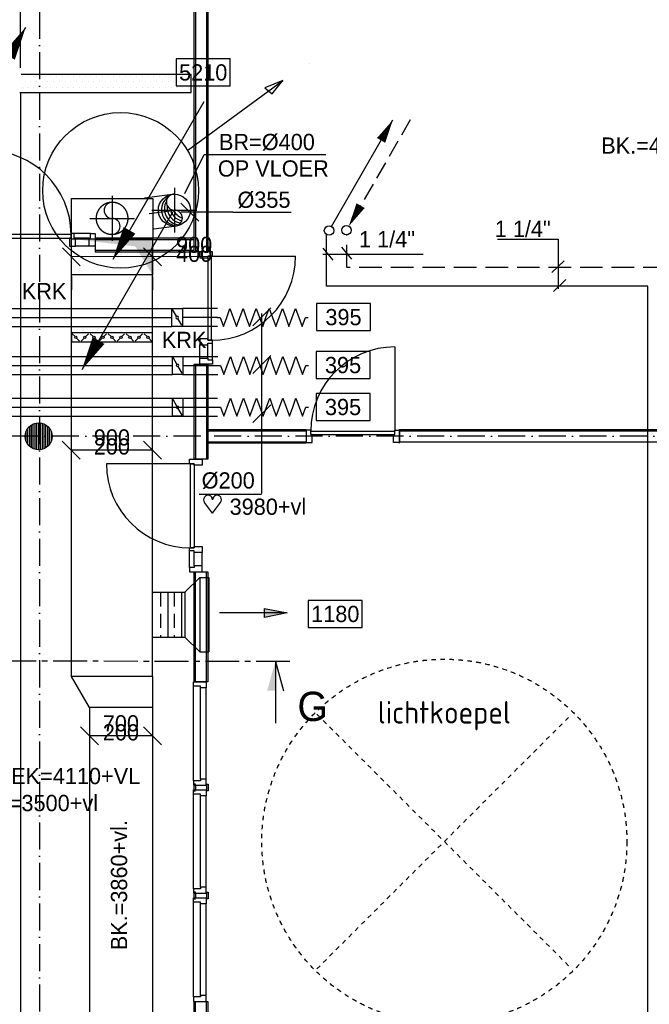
# Model space of a CAD drawing. Extents: x -41378 to 114803, y -24080 to 82188.
# Tile 22 of 137: x -9620 to -2635, y 63520 to 74453. Entities that reach past the tile are written whole.
import ezdxf
from ezdxf.enums import TextEntityAlignment as Align

# ---------------------------------------------------------------- set-up
doc = ezdxf.new("R2010")
doc.units = 0
doc.header["$LTSCALE"] = 50
for name, pattern in [('2322107', [2000, 1000, 1000]), ('2322108', [7, 5, -2]), ('CENTER2', [11.25, 7.5, -1.25, 1.25, -1.25]), ('CENTER4', [5, 3.125, -0.625, 0.625, -0.625]), ('DASHDOT', [9, 6, -1.5, 0, -1.5]), ('HIDDEN', [2, 1, -1]), ('HIDDEN2', [4.7625, 3.175, -1.5875]), ('HIDDENINV', [3.75, 0, -1.25, 2.5]), ('LURETOUR', [6, 4, -2])]:
    doc.linetypes.add(name, pattern=pattern)
doc.layers.get('0').update_dxf_attribs({"linetype": 'CONTINUOUS'})
for name, color, linetype in [('AL$1----_TEKST', 7, 'CONTINUOUS'), ('AL$7----_STRAMIEN', 1, 'DASHDOT'), ('AL22----_BINNENWAND', 7, 'CONTINUOUS'), ('AL28----_KONSTRUKTIE', 3, 'CONTINUOUS'), ('AL32----_BINNENKOZ', 7, 'CONTINUOUS'), ('AL32----_DRAAIRICHTING', 1, 'CONTINUOUS'), ('AL37----_DAKOPENING', 7, 'HIDDEN'), ('ALXAA---_GEWBETON', 12, 'CONTINUOUS'), ('BOUW', 8, 'CONTINUOUS'), ('DOORSNEDE', 1, 'CONTINUOUS'), ('KABELGGOOT1', 8, 'CONTINUOUS'), ('WL521---', 4, 'CONTINUOUS'), ('WL561---_AANVOER', 4, 'CONTINUOUS'), ('WL561---_RETOUR', 4, 'CONTINUOUS'), ('WL570---', 3, 'CONTINUOUS'), ('WL570---_HARTLIJN', 7, 'CONTINUOUS'), ('WL570---_RETOUR', 3, 'CONTINUOUS'), ('WL570---_TOEVOER', 3, 'CONTINUOUS'), ('WM570---', 1, 'CONTINUOUS')]:
    doc.layers.add(name, color=color, linetype=linetype)
doc.layers.get('0').freeze()
doc.styles.add('BURO-018', font='BUROFONT.shx', dxfattribs={"height": 90})
doc.styles.add('BURO-050', font='BUROFONT.shx', dxfattribs={"height": 500})
doc.styles.get("Standard").update_dxf_attribs({"font": 'ISOCP'})

# ---------------------------------------------------------------- blocks, each defined once
blk = doc.blocks.new('LU-PIJL1')
at = {"color": 0, "linetype": 'CONTINUOUS'}
blk.add_line((0, 0), (10.12, 17.54), dxfattribs=at)
blk.add_lwpolyline([(10.12, 17.54, 0, 1.5, 0), (8.25, 14.29, 1.5, 1.5, 0)], format="xyseb", dxfattribs=at)
blk = doc.blocks.new('LU-PIJL3')
at = {"color": 0, "linetype": 'CONTINUOUS'}
blk.add_line((10.12, 17.54), (0, 0), dxfattribs=at)
blk.add_lwpolyline([(0, 0, 0, 1.5, 0), (1.87, 3.25, 1.5, 1.5, 0)], format="xyseb", dxfattribs=at)
blk = doc.blocks.new('LU-2D-K-384')
at = {"color": 0, "linetype": 'CONTINUOUS'}
for p, q in [((-0.5, 450), (0.5, 450)), ((-0.5, -450), (0.5, -450))]:
    blk.add_line(p, q, dxfattribs=at)
blk = doc.blocks.new('LU-2D-V--1-0-3842BC15A')
at = {"color": 0, "linetype": 'CONTINUOUS'}
for p, q in [((0, 450), (346, 450)), ((0, 450), (0, -450)), ((346, 450), (346, -250)), ((346, -250), (0, -450))]:
    blk.add_line(p, q, dxfattribs=at)
blk = doc.blocks.new('LU-2D-K-2BC')
at = {"color": 0, "linetype": 'CONTINUOUS'}
for p, q in [((-0.5, 350), (0.5, 350)), ((-0.5, -350), (0.5, -350))]:
    blk.add_line(p, q, dxfattribs=at)
blk = doc.blocks.new('LU-ORND')
at = {"color": 0, "linetype": 'CONTINUOUS'}
for p, q in [((-3, 1.5), (-3, -1.5)), ((3, 1.5), (-3, 1.5)), ((3, -1.5), (3, 1.5)), ((-3, -1.5), (3, -1.5))]:
    blk.add_line(p, q, dxfattribs=at)
blk = doc.blocks.new('LU-2D-K-1F4')
at = {"color": 0, "linetype": 'CONTINUOUS'}
for p, q in [((-0.5, 250), (0.5, 250)), ((-0.5, -250), (0.5, -250))]:
    blk.add_line(p, q, dxfattribs=at)
blk = doc.blocks.new('*U107', base_point=(-8432, 71038))
at = {"layer": 'WM570---', "linetype": 'CONTINUOUS'}
for p, q in [((-8982, 71138), (-8783, 70938)), ((-8082, 71138), (-7883, 70938)), ((-7982, 71038), (-8882, 71038))]:
    blk.add_line(p, q, dxfattribs=at)
at = {"layer": 'WM570---', "linetype": 'CONTINUOUS', "style": 'BURO-018'}
for s, p in [('900', (-8432, 71088)), ('200', (-8432, 70988))]:
    blk.add_text(s, height=180, dxfattribs=at).set_placement(p, align=Align.CENTER)
blk = doc.blocks.new('LU-2D-BHS--1-1F4C82D')
at = {"color": 0, "linetype": 'CONTINUOUS'}
for p, q in [((-104, 250), (73, 250)), ((41, 250), (41, -250)), ((-104, -250), (73, -250))]:
    blk.add_line(p, q, dxfattribs=at)
at = {"color": 0, "linetype": 'HIDDEN2'}
blk.add_line((-41, 250), (-41, -250), dxfattribs=at)
blk = doc.blocks.new('LU-PIJL5')
at = {"color": 0, "linetype": 'CONTINUOUS'}
for p, q in [((0, 0), (-7.5, 0)), ((-2.5, -0.5), (-2.5, 0.5)), ((-2.5, 0.5), (0, 0)), ((0, 0), (-2.5, -0.5))]:
    blk.add_line(p, q, dxfattribs=at)
blk.add_solid([(-2.5, 0.5), (-2.5, -0.5), (0, 0)], dxfattribs=at)
blk = doc.blocks.new('LU-2D-KLC-38464')
at = {"color": 0, "linetype": 'CONTINUOUS'}
for p, q in [((-50, 450), (-50, -450)), ((50, 450), (-50, 450)), ((9, 409), (41, 441)), ((50, -450), (50, 450)), ((-9, 391), (-41, 359)), ((-9, 309), (-41, 341)), ((9, 291), (41, 259)), ((9, 209), (41, 241)), ((-9, 191), (-41, 159)), ((-9, 109), (-41, 141)), ((9, 91), (41, 59)), ((9, 9), (41, 41)), ((-9, -9), (-41, -41)), ((-9, -91), (-41, -59)), ((9, -109), (41, -141)), ((-9, -209), (-41, -241)), ((9, -191), (41, -159)), ((-9, -291), (-41, -259)), ((9, -309), (41, -341)), ((-9, -409), (-41, -441)), ((9, -391), (41, -359)), ((-50, -450), (50, -450))]:
    blk.add_line(p, q, dxfattribs=at)
for centre in [(0, 400), (0, 300), (0, 200), (0, 100), (0, 0), (0, -100), (0, -200), (0, -300), (0, -400)]:
    blk.add_circle(centre, 12.5, dxfattribs=at)
blk = doc.blocks.new('*U349', base_point=(-7833, 72793))
at = {"color": 0, "linetype": 'CONTINUOUS'}
for p, q in [((-7911, 72693), (-8110, 72893)), ((-7533, 72793), (-8111, 72793)), ((-7533, 72793), (-6887, 72793))]:
    blk.add_line(p, q, dxfattribs=at)
at = {"layer": 'WM570---', "linetype": 'CONTINUOUS', "style": 'BURO-018'}
blk.add_text('%%c355', height=180, dxfattribs=at).set_placement((-7483, 72843))
blk = doc.blocks.new('*U377', base_point=(-8497, 61159))
at = {"layer": 'WM570---', "color": 1, "linetype": 'CONTINUOUS'}
for p, q in [((-8947, 61258), (-8747, 61059)), ((-8247, 61258), (-8047, 61059)), ((-8147, 61159), (-8847, 61159))]:
    blk.add_line(p, q, dxfattribs=at)
at = {"layer": 'WM570---', "color": 1, "linetype": 'CONTINUOUS', "style": 'BURO-018'}
for s, p in [('700', (-8497, 61209)), ('200', (-8497, 61109))]:
    blk.add_text(s, height=180, dxfattribs=at).set_placement(p, align=Align.CENTER)
blk = doc.blocks.new('LU-1D-F-C83F0')
at = {"color": 0, "linetype": 'CONTINUOUS'}
for p, q in [((-504, 0), (-473, 0)), ((-473, 0), (-437, 100)), ((-437, 100), (-400, 0)), ((-400, 0), (-364, -100)), ((-364, -100), (-328, 0)), ((-328, 0), (-291, 100)), ((-291, 100), (-255, 0)), ((-255, 0), (-218, -100)), ((-218, -100), (-182, 0)), ((-182, 0), (-146, 100)), ((-146, 100), (-109, 0)), ((-109, 0), (-73, -100)), ((-73, -100), (-36, 0)), ((-36, 0), (0, 100)), ((0, 100), (36, 0)), ((36, 0), (73, -100)), ((73, -100), (109, 0)), ((109, 0), (146, 100)), ((146, 100), (182, 0)), ((182, 0), (218, -100)), ((218, -100), (255, 0)), ((255, 0), (291, 100)), ((291, 100), (328, 0)), ((328, 0), (364, -100)), ((364, -100), (400, 0)), ((400, 0), (437, 100)), ((437, 100), (473, 0)), ((473, 0), (504, 0))]:
    blk.add_line(p, q, dxfattribs=at)
blk = doc.blocks.new('LU-1D-K-C8')
at = {"color": 0, "linetype": 'CONTINUOUS'}
for p, q in [((-0.5, 100), (0.5, 100)), ((-0.5, -100), (0.5, -100))]:
    blk.add_line(p, q, dxfattribs=at)
at = {"layer": 'WL570---_HARTLIJN', "linetype": 'CENTER2'}
blk.add_line((-0.5, 0), (0.5, 0), dxfattribs=at)
blk = doc.blocks.new('LU-1D-KL1-C874')
at = {"color": 0, "linetype": 'CONTINUOUS'}
for p, q in [((-58, 100), (-58, -100)), ((58, 100), (-58, 100)), ((51, 87), (7, 13)), ((58, -100), (58, 100)), ((-58, -100), (58, -100)), ((-7, -13), (-51, -87))]:
    blk.add_line(p, q, dxfattribs=at)
blk.add_circle((0, 0), 14.5, dxfattribs=at)
blk = doc.blocks.new('LDV3108')
at = {"color": 0, "linetype": 'CONTINUOUS'}
for p, q in [((6.75, 11.69), (5.81, 10.07)), ((5.44, 9.42), (4.5, 7.79)), ((4.13, 7.14), (3.19, 5.52)), ((2.81, 4.87), (1.88, 3.25)), ((1.5, 2.6), (0.56, 0.97))]:
    blk.add_line(p, q, dxfattribs=at)
blk.add_lwpolyline([(0.25, 0.43, 0, 1, 0), (1.5, 2.6, 1, 1, 0)], format="xyseb", dxfattribs=at)
blk.add_circle((0, 0), 0.5, dxfattribs=at)
blk = doc.blocks.new('LDV1107')
at = {"color": 0, "linetype": 'CONTINUOUS'}
blk.add_line((0.25, 0.43), (6.75, 11.69), dxfattribs=at)
blk.add_lwpolyline([(6.75, 11.69, 0, 1, 0), (5.5, 9.53, 1, 1, 0)], format="xyseb", dxfattribs=at)
blk.add_circle((0, 0), 0.5, dxfattribs=at)
blk = doc.blocks.new('HART')
at = {"color": 1}
for q in [(-39.7, 52.4), (39.7, 52.4)]:
    blk.add_line((0, 0), q, dxfattribs=at)
for centre, start, end in [((-22.1, 65.7), 0, 217.1867), ((22.1, 65.7), 322.8133, 180)]:
    blk.add_arc(centre, 22.1, start, end, dxfattribs=at)
blk = doc.blocks.new('LU-2-KIZ')
at = {"color": 0, "linetype": 'CONTINUOUS'}
for p, q in [((-0.5, 0.5), (0.5, 0.5)), ((-0.5, -0.5), (-0.5, 0.5)), ((0.5, 0.5), (0.5, -0.5)), ((0.5, -0.5), (-0.5, -0.5))]:
    blk.add_line(p, q, dxfattribs=at)
for points in [[(-0.5, 0.5), (-0.289, 0.289), (0.5, 0.5)], [(-0.5, 0.5), (-0.289, 0.289), (-0.5, -0.5)]]:
    blk.add_solid(points, dxfattribs=at)
blk = doc.blocks.new('LU-1D-K-163$000')
at = {"color": 1, "linetype": 'HIDDENINV'}
for p, q in [((-0.5, 177.5), (0.056, 177.5)), ((-0.5, -177.5), (0.138, -177.5))]:
    blk.add_line(p, q, dxfattribs=at)
at = {"color": 0, "linetype": 'CONTINUOUS'}
for p, q in [((0.056, 177.5), (0.5, 177.5)), ((0.138, -177.5), (0.5, -177.5))]:
    blk.add_line(p, q, dxfattribs=at)
at = {"layer": 'WL570---_HARTLIJN', "color": 1, "linetype": 'HIDDENINV'}
blk.add_line((-0.5, 0), (0.097, 0), dxfattribs=at)
at = {"layer": 'WL570---_HARTLIJN', "linetype": 'CENTER2'}
blk.add_line((0.097, 0), (0.5, 0), dxfattribs=at)
blk = doc.blocks.new('LU-1-KI2')
at = {"color": 0, "linetype": 'CONTINUOUS'}
blk.add_circle((0, 0), 0.5, dxfattribs=at)
for centre, start, end in [((0.098, 0.01), 122.9221, 266.9628), ((0.191, 0.038), 151.6522, 263.7819), ((0.278, 0.084), 174.6069, 260.2716), ((0.354, 0.146), 192.3501, 256.1233), ((0.416, 0.222), 206.1028, 250.6419)]:
    blk.add_arc(centre, 0.5, start, end, dxfattribs=at)
at = {"layer": 'WL570---_HARTLIJN', "linetype": 'CENTER4'}
for p, q in [((0, 0.7), (0, -0.7)), ((-0.7, 0), (0.7, 0))]:
    blk.add_line(p, q, dxfattribs=at)
at = {"layer": 'WL570---_HARTLIJN', "color": 0, "linetype": 'CONTINUOUS'}
for centre, start, end in [((0, 0.25), 90, 270), ((0, -0.25), 270, 90)]:
    blk.add_arc(centre, 0.25, start, end, dxfattribs=at)
blk = doc.blocks.new('LU-1-KU2')
at = {"color": 0, "linetype": 'HIDDEN2'}
for start, end in [(90, 270), (270, 90)]:
    blk.add_arc((0, 0), 0.5, start, end, dxfattribs=at)
at = {"color": 0, "linetype": 'CONTINUOUS'}
for centre, start, end in [((0, 0.25), 90, 270), ((0, -0.25), 270, 90)]:
    blk.add_arc(centre, 0.25, start, end, dxfattribs=at)
at = {"layer": 'WL570---_HARTLIJN', "linetype": 'CENTER4'}
for p, q in [((0, 0.7), (0, -0.7)), ((-0.7, 0), (0.7, 0))]:
    blk.add_line(p, q, dxfattribs=at)

msp = doc.modelspace()

# ---------------------------------------------------------------- linework, layer by layer
at = {"layer": 'AL$7----_STRAMIEN', "color": 1}
for p, q in [((-9398.8, 80392.5), (-9398.8, 42795.1)), ((6791, 69827.3), (-30136.5, 69827.3))]:
    msp.add_line(p, q, dxfattribs=at)
at = {"layer": 'AL22----_BINNENWAND', "color": 8}
for p, q in [((-7684, 71877.3), (-7684, 78487.3)), ((-7534, 78487.3), (-7534, 71877.3)), ((-7684, 72027.3), (-8783.5, 72027.3)), ((-8783.5, 72027.3), (-8783.5, 71877.3)), ((-7684, 71877.3), (-7684, 72027.3)), ((-8783.5, 71877.3), (-7684, 71877.3)), ((-7534, 71877.3), (-7684, 71877.3)), ((-7684, 69572.1), (-7684, 70626.3)), ((-7684, 70626.3), (-7534, 70626.3)), ((-7534, 70626.3), (-7534, 69572.1)), ((-7534, 69902.3), (-6441.3, 69902.3)), ((-7534, 69752.3), (-7534, 69902.3)), ((-6441.3, 69902.3), (-6441.3, 69752.3)), ((-5407.3, 69902.3), (7051, 69902.3)), ((-5407.3, 69752.3), (-5407.3, 69902.3)), ((-6441.3, 69752.3), (-7534, 69752.3)), ((-7534, 69572.1), (-7684, 69572.1)), ((-7684, 67102.3), (-7684, 68321.1)), ((-7684, 68321.1), (-7534, 68321.1)), ((-7534, 68321.1), (-7534, 67102.3)), ((-7534, 67102.3), (-7684, 67102.3)), ((-7684, 62333.6), (-7684, 63552.3)), ((-7684, 63552.3), (-7534, 63552.3)), ((-7534, 63552.3), (-7534, 62333.6))]:
    msp.add_line(p, q, dxfattribs=at)
at = {"layer": 'AL22----_BINNENWAND', "color": 8, "linetype": 'CONTINUOUS'}
for p, q in [((-7669, 78487.3), (-7669, 71877.3)), ((-7549, 78487.3), (-7549, 71877.3)), ((-8783.5, 72012.3), (-7684, 72012.3)), ((-8783.5, 71892.3), (-7684, 71892.3)), ((-7669, 70626.3), (-7669, 69572.1)), ((-7549, 70626.3), (-7549, 69572.1)), ((-7534, 69887.3), (-6441.3, 69887.3)), ((-5407.3, 69887.3), (7051, 69887.3)), ((-7534, 69767.3), (-6441.3, 69767.3)), ((-5407.3, 69767.3), (7051, 69767.3)), ((-7669, 67102.3), (-7669, 68321.1)), ((-7549, 67102.3), (-7549, 68321.1)), ((-7669, 62333.6), (-7669, 63552.3)), ((-7549, 62333.6), (-7549, 63552.3))]:
    msp.add_line(p, q, dxfattribs=at)
at = {"layer": 'AL28----_KONSTRUKTIE', "color": 8}
msp.add_circle((-9409, 69827.3), 150, dxfattribs=at)
at = {"layer": 'AL32----_BINNENKOZ', "color": 8}
for p, q in [((-9050.5, 72067.8), (-9984.5, 72067.8)), ((-9017.5, 72078.8), (-9050.5, 72078.8)), ((-9050.5, 72078.8), (-9050.5, 72027.8)), ((-9017.5, 72078.8), (-9050.5, 72078.8)), ((-9050.5, 72027.8), (-9050.5, 72067.8)), ((-8833.5, 72078.8), (-9017.5, 72078.8)), ((-9017.5, 72027.8), (-9017.5, 72078.8)), ((-8833.5, 72027.8), (-8833.5, 72078.8)), ((-8833.5, 72078.8), (-8783.5, 72078.8)), ((-8783.5, 72078.8), (-8783.5, 71939.8)), ((-9984.5, 72027.8), (-9050.5, 72027.8)), ((-9050.5, 72027.8), (-9067.5, 72027.8)), ((-9067.5, 72027.8), (-9067.5, 71939.8)), ((-9000.5, 72027.8), (-9017.5, 72027.8)), ((-8850.5, 72027.8), (-9000.5, 72027.8)), ((-9000.5, 71939.8), (-9000.5, 72027.8)), ((-8850.5, 72027.8), (-8833.5, 72027.8)), ((-8850.5, 71939.8), (-8850.5, 72027.8)), ((-9067.5, 71939.8), (-9000.5, 71939.8)), ((-8850.5, 71939.8), (-9000.5, 71939.8)), ((-8783.5, 71939.8), (-8850.5, 71939.8)), ((-7482.5, 71877.3), (-7621.5, 71877.3)), ((-7621.5, 71877.3), (-7621.5, 71810.3)), ((-7482.5, 71827.3), (-7482.5, 71877.3)), ((-7621.5, 71810.3), (-7533.5, 71810.3)), ((-7533.5, 71810.3), (-7533.5, 71827.3)), ((-7533.5, 71827.3), (-7482.5, 71827.3)), ((-7493.5, 71827.3), (-7533.5, 71827.3)), ((-7533.5, 71827.3), (-7533.5, 70893.3)), ((-7493.5, 70893.3), (-7493.5, 71827.3)), ((-7533.5, 70910.3), (-7621.5, 70910.3)), ((-7621.5, 70910.3), (-7621.5, 70843.3)), ((-7533.5, 70893.3), (-7533.5, 70910.3)), ((-7482.5, 70893.3), (-7533.5, 70893.3)), ((-7533.5, 70893.3), (-7493.5, 70893.3)), ((-7533.5, 70843.3), (-7533.5, 70860.3)), ((-7533.5, 70860.3), (-7482.5, 70860.3)), ((-7482.5, 70860.3), (-7482.5, 70893.3)), ((-7482.5, 70860.3), (-7482.5, 70893.3)), ((-7482.5, 70676.3), (-7482.5, 70860.3)), ((-7621.5, 70693.3), (-7621.5, 70843.3)), ((-7621.5, 70843.3), (-7533.5, 70843.3)), ((-7533.5, 70693.3), (-7533.5, 70843.3)), ((-7621.5, 70626.3), (-7621.5, 70693.3)), ((-7621.5, 70693.3), (-7533.5, 70693.3)), ((-7533.5, 70693.3), (-7533.5, 70676.3)), ((-7533.5, 70676.3), (-7482.5, 70676.3)), ((-7482.5, 70676.3), (-7482.5, 70626.3)), ((-7482.5, 70626.3), (-7621.5, 70626.3)), ((-6441.3, 69896.8), (-6441.3, 69757.8)), ((-6391.3, 69896.8), (-6441.3, 69896.8)), ((-6391.3, 69845.8), (-6391.3, 69896.8)), ((-6391.3, 69885.8), (-5457.3, 69885.8)), ((-5457.3, 69845.8), (-5457.3, 69896.8)), ((-5457.3, 69896.8), (-5407.3, 69896.8)), ((-5407.3, 69896.8), (-5407.3, 69757.8)), ((-6441.3, 69757.8), (-6374.3, 69757.8)), ((-6391.3, 69845.8), (-5457.3, 69845.8)), ((-6374.3, 69845.8), (-6391.3, 69845.8)), ((-6374.3, 69757.8), (-6374.3, 69845.8)), ((-5474.3, 69757.8), (-5474.3, 69845.8)), ((-5474.3, 69845.8), (-5457.3, 69845.8)), ((-5407.3, 69757.8), (-5474.3, 69757.8)), ((-7735.5, 69522.1), (-7735.5, 69572.1)), ((-7735.5, 69572.1), (-7596.5, 69572.1)), ((-7596.5, 69572.1), (-7596.5, 69505.1)), ((-7684.5, 69522.1), (-7735.5, 69522.1)), ((-7724.5, 68588.1), (-7724.5, 69522.1)), ((-7724.5, 69522.1), (-7684.5, 69522.1)), ((-7684.5, 69522.1), (-7684.5, 68588.1)), ((-7684.5, 69505.1), (-7684.5, 69522.1)), ((-7596.5, 69505.1), (-7684.5, 69505.1)), ((-7735.5, 68555.1), (-7735.5, 68588.1)), ((-7735.5, 68588.1), (-7684.5, 68588.1)), ((-7735.5, 68555.1), (-7735.5, 68588.1)), ((-7735.5, 68371.1), (-7735.5, 68555.1)), ((-7684.5, 68555.1), (-7735.5, 68555.1)), ((-7684.5, 68588.1), (-7724.5, 68588.1)), ((-7684.5, 68588.1), (-7684.5, 68605.1)), ((-7684.5, 68605.1), (-7596.5, 68605.1)), ((-7684.5, 68538.1), (-7684.5, 68555.1)), ((-7596.5, 68605.1), (-7596.5, 68538.1)), ((-7684.5, 68388.1), (-7684.5, 68538.1)), ((-7596.5, 68538.1), (-7684.5, 68538.1)), ((-7596.5, 68388.1), (-7596.5, 68538.1)), ((-7684.5, 68371.1), (-7735.5, 68371.1)), ((-7735.5, 68371.1), (-7735.5, 68321.1)), ((-7684.5, 68388.1), (-7684.5, 68371.1)), ((-7596.5, 68388.1), (-7684.5, 68388.1)), ((-7596.5, 68321.1), (-7596.5, 68388.1)), ((-7735.5, 68321.1), (-7596.5, 68321.1)), ((-7691, 67102.3), (-7552, 67102.3)), ((-7691, 67052.3), (-7691, 67102.3)), ((-7615, 67052.3), (-7691, 67052.3)), ((-7691, 66002.3), (-7691, 67052.3)), ((-7615, 67035.3), (-7615, 67052.3)), ((-7552, 67035.3), (-7615, 67035.3)), ((-7615, 66019.3), (-7615, 67035.3)), ((-7552, 67102.3), (-7552, 67035.3)), ((-7552, 66019.3), (-7552, 67035.3)), ((-7615, 66002.3), (-7691, 66002.3)), ((-7691, 66002.3), (-7691, 65952.3)), ((-7691, 65952.3), (-7552, 65952.3)), ((-7671.5, 65964.8), (-7689.5, 65964.8)), ((-7689.5, 65964.8), (-7689.5, 65902.3)), ((-7671.5, 65952.3), (-7671.5, 65964.8)), ((-7666, 65952.3), (-7671.5, 65952.3)), ((-7671.5, 65952.3), (-7671.5, 65902.3)), ((-7552, 66019.3), (-7615, 66019.3)), ((-7615, 66019.3), (-7615, 66002.3)), ((-7552, 65952.3), (-7552, 66019.3)), ((-7552, 65952.3), (-7546.5, 65952.3)), ((-7546.5, 65952.3), (-7546.5, 65964.8)), ((-7546.5, 65964.8), (-7528.5, 65964.8)), ((-7546.5, 65952.3), (-7546.5, 65902.3)), ((-7528.5, 65964.8), (-7528.5, 65902.3)), ((-7691, 65902.3), (-7552, 65902.3)), ((-7691, 65852.3), (-7691, 65902.3)), ((-7615, 65852.3), (-7691, 65852.3)), ((-7691, 64802.3), (-7691, 65852.3)), ((-7689.5, 65902.3), (-7689.5, 65889.8)), ((-7689.5, 65889.8), (-7671.5, 65889.8)), ((-7671.5, 65902.3), (-7666, 65902.3)), ((-7615, 65835.3), (-7615, 65852.3)), ((-7552, 65835.3), (-7615, 65835.3)), ((-7615, 64819.3), (-7615, 65835.3)), ((-7546.5, 65902.3), (-7552, 65902.3)), ((-7552, 65902.3), (-7552, 65835.3)), ((-7552, 64819.3), (-7552, 65835.3)), ((-7528.5, 65889.8), (-7546.5, 65889.8)), ((-7528.5, 65902.3), (-7528.5, 65889.8)), ((-7615, 64802.3), (-7691, 64802.3)), ((-7691, 64802.3), (-7691, 64752.3)), ((-7691, 64752.3), (-7552, 64752.3)), ((-7671.5, 64764.8), (-7689.5, 64764.8)), ((-7689.5, 64764.8), (-7689.5, 64702.3)), ((-7671.5, 64752.3), (-7671.5, 64764.8)), ((-7666, 64752.3), (-7671.5, 64752.3)), ((-7671.5, 64752.3), (-7671.5, 64702.3)), ((-7552, 64819.3), (-7615, 64819.3)), ((-7615, 64819.3), (-7615, 64802.3)), ((-7552, 64752.3), (-7552, 64819.3)), ((-7552, 64752.3), (-7546.5, 64752.3)), ((-7546.5, 64752.3), (-7546.5, 64764.8)), ((-7546.5, 64764.8), (-7528.5, 64764.8)), ((-7546.5, 64752.3), (-7546.5, 64702.3)), ((-7528.5, 64764.8), (-7528.5, 64702.3)), ((-7691, 64702.3), (-7552, 64702.3)), ((-7691, 64652.3), (-7691, 64702.3)), ((-7615, 64652.3), (-7691, 64652.3)), ((-7691, 63602.3), (-7691, 64652.3)), ((-7689.5, 64702.3), (-7689.5, 64689.8)), ((-7689.5, 64689.8), (-7671.5, 64689.8)), ((-7671.5, 64702.3), (-7666, 64702.3)), ((-7615, 64635.3), (-7615, 64652.3)), ((-7552, 64635.3), (-7615, 64635.3)), ((-7615, 63619.3), (-7615, 64635.3)), ((-7546.5, 64702.3), (-7552, 64702.3)), ((-7552, 64702.3), (-7552, 64635.3)), ((-7552, 63619.3), (-7552, 64635.3)), ((-7528.5, 64689.8), (-7546.5, 64689.8)), ((-7528.5, 64702.3), (-7528.5, 64689.8)), ((-7615, 63602.3), (-7691, 63602.3)), ((-7691, 63602.3), (-7691, 63552.3)), ((-7691, 63552.3), (-7552, 63552.3)), ((-7552, 63619.3), (-7615, 63619.3)), ((-7615, 63619.3), (-7615, 63602.3)), ((-7552, 63552.3), (-7552, 63619.3))]:
    msp.add_line(p, q, dxfattribs=at)
at = {"layer": 'AL32----_DRAAIRICHTING', "color": 8}
for p, q in [((-7493.5, 71827.3), (-6559.5, 71827.3)), ((-5457.3, 70819.8), (-5457.3, 69885.8)), ((-7724.5, 69522.1), (-8658.5, 69522.1))]:
    msp.add_line(p, q, dxfattribs=at)
for centre, start, end in [((-9984.5, 72067.8), 0, 90), ((-7493.5, 71827.3), 270, 0), ((-5457.3, 69885.8), 90, 180), ((-7724.5, 69522.1), 180, 270)]:
    msp.add_arc(centre, 934, start, end, dxfattribs=at)
at = {"layer": 'AL37----_DAKOPENING', "color": 8, "linetype": 'HIDDEN'}
for p, q in [((-6323.2, 63913.1), (-3494.8, 66741.5)), ((-6323.2, 66741.5), (-3494.8, 63913.1))]:
    msp.add_line(p, q, dxfattribs=at)
at = {"layer": 'AL37----_DAKOPENING', "color": 8}
msp.add_circle((-4909, 65327.3), 2025, dxfattribs=at)
at = {"layer": 'ALXAA---_GEWBETON', "color": 8}
for p, q in [((-9429, 69678.7), (-9429, 69976)), ((-9409, 69677.3), (-9409, 69977.3)), ((-9389, 69678.7), (-9389, 69976)), ((-9549, 69773.5), (-9549, 69881.2)), ((-9529, 69737.3), (-9529, 69917.3)), ((-9509, 69715.5), (-9509, 69939.1)), ((-9489, 69700.4), (-9489, 69954.2)), ((-9469, 69689.9), (-9469, 69964.8)), ((-9449, 69682.8), (-9449, 69971.9)), ((-9369, 69682.8), (-9369, 69971.9)), ((-9349, 69689.9), (-9349, 69964.8)), ((-9329, 69700.4), (-9329, 69954.2)), ((-9309, 69715.5), (-9309, 69939.1)), ((-9289, 69737.3), (-9289, 69917.3)), ((-9269, 69773.5), (-9269, 69881.2))]:
    msp.add_line(p, q, dxfattribs=at)
at = {"layer": 'DOORSNEDE', "color": 200, "linetype": 'CENTER2'}
msp.add_line((-6623.1, 67327.5), (-12677.1, 67330.2), dxfattribs=at)
at = {"layer": 'DOORSNEDE', "color": 200}
for q in [(-6783.8, 66641.2), (-6693.5, 67002.4)]:
    msp.add_line((-6783.8, 67327.5), q, dxfattribs=at)
msp.add_solid([(-6874.1, 67002.4), (-6783.8, 67002.4), (-6783.8, 67327.5)], dxfattribs=at)
at = {"layer": 'KABELGGOOT1'}
for p, q in [((-9612.3, 73919.2, 3650), (-9612.3, 78455.4, 3650)), ((-6407.2, 73962.6), (-6407.2, 73962.6)), ((-7719.4, 73844.2, 3650), (-9605.4, 73844.2, 3650)), ((-9592.4, 73825.5), (-9592.4, 73825.5)), ((-9528.9, 73825.5), (-9528.9, 73825.5)), ((-9465.4, 73825.5), (-9465.4, 73825.5)), ((-9401.9, 73825.5), (-9401.9, 73825.5)), ((-9338.4, 73825.5), (-9338.4, 73825.5)), ((-9274.9, 73825.5), (-9274.9, 73825.5)), ((-9211.4, 73825.5), (-9211.4, 73825.5)), ((-9147.9, 73825.5), (-9147.9, 73825.5)), ((-9084.4, 73825.5), (-9084.4, 73825.5)), ((-9020.9, 73825.5), (-9020.9, 73825.5)), ((-8957.4, 73825.5), (-8957.4, 73825.5)), ((-8893.9, 73825.5), (-8893.9, 73825.5)), ((-8830.4, 73825.5), (-8830.4, 73825.5)), ((-8766.9, 73825.5), (-8766.9, 73825.5)), ((-8703.4, 73825.5), (-8703.4, 73825.5)), ((-8639.9, 73825.5), (-8639.9, 73825.5)), ((-8576.4, 73825.5), (-8576.4, 73825.5)), ((-8512.9, 73825.5), (-8512.9, 73825.5)), ((-8449.4, 73825.5), (-8449.4, 73825.5)), ((-8385.9, 73825.5), (-8385.9, 73825.5)), ((-8322.4, 73825.5), (-8322.4, 73825.5)), ((-8258.9, 73825.5), (-8258.9, 73825.5)), ((-8195.4, 73825.5), (-8195.4, 73825.5)), ((-8131.9, 73825.5), (-8131.9, 73825.5)), ((-8068.4, 73825.5), (-8068.4, 73825.5)), ((-8004.9, 73825.5), (-8004.9, 73825.5)), ((-7941.4, 73825.5), (-7941.4, 73825.5)), ((-7877.9, 73825.5), (-7877.9, 73825.5)), ((-7814.4, 73825.5), (-7814.4, 73825.5)), ((-7750.9, 73825.5), (-7750.9, 73825.5)), ((-7719.4, 73644.2, 3650), (-7719.4, 73844.2, 3650)), ((-7687.4, 73825.5), (-7687.4, 73825.5)), ((-7623.9, 73825.5), (-7623.9, 73825.5)), ((-9592.4, 73698.5), (-9592.4, 73698.5)), ((-9560.6, 73762), (-9560.6, 73762)), ((-9528.9, 73698.5), (-9528.9, 73698.5)), ((-9497.1, 73762), (-9497.1, 73762)), ((-9465.4, 73698.5), (-9465.4, 73698.5)), ((-9433.6, 73762), (-9433.6, 73762)), ((-9401.9, 73698.5), (-9401.9, 73698.5)), ((-9370.1, 73762), (-9370.1, 73762)), ((-9338.4, 73698.5), (-9338.4, 73698.5)), ((-9306.6, 73762), (-9306.6, 73762)), ((-9274.9, 73698.5), (-9274.9, 73698.5)), ((-9243.1, 73762), (-9243.1, 73762)), ((-9211.4, 73698.5), (-9211.4, 73698.5)), ((-9179.6, 73762), (-9179.6, 73762)), ((-9147.9, 73698.5), (-9147.9, 73698.5)), ((-9116.1, 73762), (-9116.1, 73762)), ((-9084.4, 73698.5), (-9084.4, 73698.5)), ((-9052.6, 73762), (-9052.6, 73762)), ((-9020.9, 73698.5), (-9020.9, 73698.5)), ((-8989.1, 73762), (-8989.1, 73762)), ((-8957.4, 73698.5), (-8957.4, 73698.5)), ((-8925.6, 73762), (-8925.6, 73762)), ((-8893.9, 73698.5), (-8893.9, 73698.5)), ((-8862.1, 73762), (-8862.1, 73762)), ((-8830.4, 73698.5), (-8830.4, 73698.5)), ((-8798.6, 73762), (-8798.6, 73762)), ((-8766.9, 73698.5), (-8766.9, 73698.5)), ((-8735.1, 73762), (-8735.1, 73762)), ((-8703.4, 73698.5), (-8703.4, 73698.5)), ((-8671.6, 73762), (-8671.6, 73762)), ((-8639.9, 73698.5), (-8639.9, 73698.5)), ((-8608.1, 73762), (-8608.1, 73762)), ((-8576.4, 73698.5), (-8576.4, 73698.5)), ((-8544.6, 73762), (-8544.6, 73762)), ((-8512.9, 73698.5), (-8512.9, 73698.5)), ((-8481.1, 73762), (-8481.1, 73762)), ((-8449.4, 73698.5), (-8449.4, 73698.5)), ((-8417.6, 73762), (-8417.6, 73762)), ((-8385.9, 73698.5), (-8385.9, 73698.5)), ((-8354.1, 73762), (-8354.1, 73762)), ((-8322.4, 73698.5), (-8322.4, 73698.5)), ((-8290.6, 73762), (-8290.6, 73762)), ((-8258.9, 73698.5), (-8258.9, 73698.5)), ((-8227.1, 73762), (-8227.1, 73762)), ((-8195.4, 73698.5), (-8195.4, 73698.5)), ((-8163.6, 73762), (-8163.6, 73762)), ((-8131.9, 73698.5), (-8131.9, 73698.5)), ((-8100.1, 73762), (-8100.1, 73762)), ((-8068.4, 73698.5), (-8068.4, 73698.5)), ((-8036.6, 73762), (-8036.6, 73762)), ((-8004.9, 73698.5), (-8004.9, 73698.5)), ((-7973.1, 73762), (-7973.1, 73762)), ((-7941.4, 73698.5), (-7941.4, 73698.5)), ((-7909.6, 73762), (-7909.6, 73762)), ((-7877.9, 73698.5), (-7877.9, 73698.5)), ((-7846.1, 73762), (-7846.1, 73762)), ((-7814.4, 73698.5), (-7814.4, 73698.5)), ((-7782.6, 73762), (-7782.6, 73762)), ((-7750.9, 73698.5), (-7750.9, 73698.5)), ((-7719.1, 73762), (-7719.1, 73762)), ((-7687.4, 73698.5), (-7687.4, 73698.5)), ((-7655.6, 73762), (-7655.6, 73762)), ((-7623.9, 73698.5), (-7623.9, 73698.5)), ((-9617.3, 73644.2, 3650), (-7719.4, 73644.2, 3650)), ((-9605.8, 45718.3, 3650), (-9605.8, 73644.8, 3650)), ((-9560.6, 73635), (-9560.6, 73635))]:
    msp.add_line(p, q, dxfattribs=at)
at = {"layer": 'WL561---_AANVOER', "color": 4, "linetype": '2322107'}
for p, q in [((-6216, 71495.5), (-6216, 72069.1)), ((-2652.9, 71495.5), (-6216, 71495.5)), ((-2652.9, 48070.8), (-2652.9, 71495.5))]:
    msp.add_line(p, q, dxfattribs=at)
at = {"layer": 'WL561---_RETOUR', "color": 1}
for p, q in [((-7788.3, 72524.9), (-7572, 72957.3)), ((-4319.2, 72016), (-3645.9, 72016)), ((-3645.9, 72016), (-3645.9, 71466.2)), ((-6257.3, 71917), (-6147.2, 71782.5)), ((-6255.6, 71849.3), (-5143.1, 71849.3)), ((-6048.5, 71928.3), (-5938.5, 71793.8)), ((-3717.4, 71644.9), (-3580.3, 71775.9)), ((-3699.5, 71436.4), (-3562.5, 71567.4))]:
    msp.add_line(p, q, dxfattribs=at)
at = {"layer": 'WL561---_RETOUR', "linetype": '2322108'}
msp.add_line((-5991.1, 71703.2), (-5991.1, 72058.3), dxfattribs=at)
at = {"layer": 'WL561---_RETOUR', "color": 4, "linetype": '2322108'}
msp.add_line((-2452.6, 71703.2), (-5991.1, 71703.2), dxfattribs=at)
at = {"layer": 'WL570---', "color": 1}
for p, q in [((-7755.5, 73003.9), (-6702, 73779.1)), ((-6702, 73779.1), (-6898.8, 73698.1)), ((-6898.8, 73698.1), (-6817.8, 73628.7)), ((-6817.8, 73628.7), (-6702, 73779.1)), ((-7630.3, 69183.6), (-6939.2, 69183.6))]:
    msp.add_line(p, q, dxfattribs=at)
at = {"layer": 'WL570---'}
for p, q in [((-9047.2, 71603.3), (-9047.2, 71453.3)), ((-8147.2, 71603.3), (-8147.2, 71453.3)), ((-7620.7, 68258), (-7620.7, 67433)), ((-7520.7, 68258), (-7520.7, 67433))]:
    msp.add_line(p, q, dxfattribs=at)
at = {"layer": 'WL570---', "color": 3}
for p, q in [((-7620.7, 68258), (-7787.7, 68095.5)), ((-7787.7, 68095.5), (-7787.7, 67595.8)), ((-7787.7, 67595.8), (-7620.7, 67433))]:
    msp.add_line(p, q, dxfattribs=at)
at = {"layer": 'WL570---', "color": 1}
msp.add_circle((-8500.6, 72557.7), 864, dxfattribs=at)
at = {"layer": 'WL570---_RETOUR', "color": 1}
msp.add_line((-7572, 72957.3), (-6223.7, 72957.3), dxfattribs=at)
at = {"layer": 'WL570---_TOEVOER'}
for p, q in [((-9047.2, 72019.8), (-9047.2, 72468)), ((-9047.2, 72468), (-8143.1, 72468)), ((-8143.1, 72468), (-8143.1, 72023.8)), ((-7620.7, 68258), (-7520.7, 68258)), ((-7620.7, 67433), (-7520.7, 67433))]:
    msp.add_line(p, q, dxfattribs=at)
at = {"layer": 'WM570---', "linetype": 'CONTINUOUS'}
for p, q in [((-9146.9, 71920.7), (-8947.5, 71721.3)), ((-8246.9, 71920.7), (-8047.5, 71721.3)), ((-7428, 71823.4), (-9047.2, 71821)), ((-6832.5, 71254.4), (-7031.9, 71055)), ((-6932.2, 69190.9), (-6932.2, 71190.7)), ((-6832.5, 70725.3), (-7031.9, 70525.9)), ((-6832.5, 70178.1), (-7031.9, 69978.7))]:
    msp.add_line(p, q, dxfattribs=at)

# ---------------------------------------------------------------- block references
at = {"layer": 'WL561---_AANVOER', "color": 2, "xscale": 105, "yscale": 105, "zscale": 105}
msp.add_blockref('LDV1107', (-6188.2, 72112.3), dxfattribs=at)
at = {"layer": 'WL561---_RETOUR', "color": 2, "xscale": 105, "yscale": 105, "zscale": 105}
msp.add_blockref('LDV3108', (-5995.4, 72115.2), dxfattribs=at)
at = {"layer": 'WL570---', "xscale": 400, "yscale": 900, "rotation": 270}
msp.add_blockref('LU-2-KIZ', (-8597.2, 71819.8), dxfattribs=at)
at = {"layer": 'WL570---_RETOUR', "linetype": 'LURETOUR', "xscale": 696.8675496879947, "rotation": 7.564086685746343}
msp.add_blockref('LU-1D-K-163$000', (-8249.9, 72293.4), dxfattribs=at)
at = {"layer": 'WL570---_RETOUR', "linetype": 'CONTINUOUS'}
for p, xscale in [((-8970.4, 71147.2), 2079.185333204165), ((-8968.1, 70614.9), 2083.940524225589), ((-7619.3, 70614.9), 392.1700639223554), ((-8718.2, 70149.1), 2583.759641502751), ((-7767.4, 70149.1), 86.47268390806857)]:
    msp.add_blockref('LU-1D-K-C8', p, dxfattribs=dict(at, xscale=xscale))
at = {"layer": 'WL570---_RETOUR', "linetype": 'CONTINUOUS', "rotation": 180}
for name, p, xscale in [('LU-1D-KL1-C874', (-7872.9, 71147.2), -1), ('LU-1D-K-C8', (-7620.8, 71147.2), 389.1288352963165), ('LU-1D-F-C83F0', (-6923.9, 71147.2), -1), ('LU-1D-KL1-C874', (-7868.1, 70614.9), -1), ('LU-1D-F-C83F0', (-6919.1, 70614.9), -1), ('LU-1D-KL1-C874', (-7868.1, 70149.1), -1), ('LU-1D-F-C83F0', (-6919.1, 70149.1), -1)]:
    msp.add_blockref(name, p, dxfattribs=dict(at, xscale=xscale))
at = {"layer": 'WL570---_RETOUR', "linetype": 'CONTINUOUS', "rotation": 90}
msp.add_blockref('LU-2D-KLC-38464', (-8597.2, 70925), dxfattribs=at)
at = {"layer": 'WL570---_RETOUR', "color": 3, "linetype": 'LURETOUR'}
for p in [(-8016.7, 67845.6), (-7865.9, 67845.6)]:
    msp.add_blockref('LU-2D-BHS--1-1F4C82D', p, dxfattribs=at)
at = {"layer": 'WL570---_TOEVOER', "color": 3}
for name, p, xscale, yscale, zscale in [('LU-PIJL1', (-10564, 72617.3), 100, 100, 100), ('LU-PIJL3', (-8588.6, 71789), 100, 100, 100), ('LU-1-KI2', (-7904.5, 72339.3), 355, 355, 355), ('LU-PIJL3', (-8932, 70565.5), 100, 100, 100)]:
    msp.add_blockref(name, p, dxfattribs=dict(at, xscale=xscale, yscale=yscale, zscale=zscale))
at = {"layer": 'WL570---_TOEVOER', "color": 7, "linetype": 'CONTINUOUS', "xscale": 355, "yscale": 355, "zscale": 355}
msp.add_blockref('LU-1-KU2', (-8595.1, 72247.2), dxfattribs=at)
at = {"layer": 'WL570---_TOEVOER', "linetype": 'CONTINUOUS'}
for name, p, xscale, rotation in [('LU-2D-K-384', (-8597.2, 69550.2), 4777.658392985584, 90), ('LU-2D-K-2BC', (-8497.2, 60872.2), 11885.37705897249, 270)]:
    msp.add_blockref(name, p, dxfattribs=dict(at, xscale=xscale, rotation=rotation))
at = {"layer": 'WL570---_TOEVOER', "linetype": 'CONTINUOUS', "xscale": 159.5902841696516}
msp.add_blockref('LU-2D-K-1F4', (-8064.1, 67845.6), dxfattribs=at)
at = {"layer": 'WL570---_TOEVOER', "xscale": 100, "yscale": 100, "zscale": 100}
msp.add_blockref('LU-PIJL5', (-6653.3, 67865.3), dxfattribs=at)
at = {"layer": 'WL570---_TOEVOER', "linetype": 'CONTINUOUS', "rotation": 270}
msp.add_blockref('LU-2D-V--1-0-3842BC15A', (-8597.2, 67161.6), dxfattribs=at)
at = {"layer": 'WM570---', "color": 1}
ref = msp.add_blockref('LU-ORND', (-7584.4, 73867.9), dxfattribs=dict(at, xscale=100, yscale=100, zscale=100))
ref.add_attrib('LU_TEXT1', '5210', dxfattribs={"layer": '0', "color": 1, "linetype": 'CONTINUOUS', "height": 180, "style": 'BURO-018'}).set_placement((-7584.4, 73867.9), align=Align.MIDDLE)
at = {"layer": 'WM570---', "linetype": 'LURETOUR'}
msp.add_blockref('*U349', (-7554.5, 72314.3), dxfattribs=at)
at = {"layer": 'WM570---', "color": 1}
ref = msp.add_blockref('LU-ORND', (-6027.9, 71150.8), dxfattribs=dict(at, xscale=100, yscale=100, zscale=100))
ref.add_attrib('LU_TEXT1', '395', dxfattribs={"layer": '0', "color": 1, "linetype": 'CONTINUOUS', "height": 180, "style": 'BURO-018'}).set_placement((-6027.9, 71150.8), align=Align.MIDDLE)
ref = msp.add_blockref('LU-ORND', (-6032.7, 70618.5), dxfattribs=dict(at, xscale=100, yscale=100, zscale=100))
ref.add_attrib('LU_TEXT1', '395', dxfattribs={"layer": '0', "color": 1, "linetype": 'CONTINUOUS', "height": 180, "style": 'BURO-018'}).set_placement((-6032.7, 70618.5), align=Align.MIDDLE)
ref = msp.add_blockref('LU-ORND', (-6032.7, 70152.7), dxfattribs=dict(at, xscale=100, yscale=100, zscale=100))
ref.add_attrib('LU_TEXT1', '395', dxfattribs={"layer": '0', "color": 1, "linetype": 'CONTINUOUS', "height": 180, "style": 'BURO-018'}).set_placement((-6032.7, 70152.7), align=Align.MIDDLE)
at = {"layer": 'WM570---'}
msp.add_blockref('*U107', (-8597.2, 69674.4), dxfattribs=at)
at = {"layer": 'WM570---', "xscale": 2.25, "yscale": 2.25, "zscale": 2.25}
msp.add_blockref('HART', (-7480.7, 68975.3), dxfattribs=at)
at = {"layer": 'WM570---', "color": 1}
ref = msp.add_blockref('LU-ORND', (-6119.1, 67854.8), dxfattribs=dict(at, xscale=100, yscale=100, zscale=100))
ref.add_attrib('LU_TEXT1', '1180', dxfattribs={"layer": '0', "color": 1, "linetype": 'CONTINUOUS', "height": 180, "style": 'BURO-018'}).set_placement((-6119.1, 67854.8), align=Align.MIDDLE)
msp.add_blockref('*U377', (-8497.2, 66500.3), dxfattribs=at)

# ---------------------------------------------------------------- texts
at = {"layer": 'AL$1----_TEKST', "color": 8}
msp.add_text('lichtkoepel', height=250, dxfattribs=at).set_placement((-4909, 66637.1), align=Align.CENTER)
at = {"layer": 'BOUW', "color": 1, "style": 'BURO-018'}
for s, p in [('OK.DEK=4110+VL', (-10303.3, 65964.9)), ('PL.h.=3500+vl', (-10303.3, 65664.9))]:
    msp.add_text(s, height=180, dxfattribs=at).set_placement(p)
at = {"layer": 'WL521---', "color": 2, "style": 'BURO-050'}
msp.add_text('G', height=325, dxfattribs=at).set_placement((-6538.9, 66665.7))
at = {"layer": 'WL561---_RETOUR', "color": 1, "style": 'BURO-018'}
for p in [(-4349.5, 72040.9), (-5855.5, 71926.1)]:
    msp.add_text('1 1/4"', height=180, dxfattribs=at).set_placement(p)
at = {"layer": 'WL570---_RETOUR', "color": 1, "style": 'BURO-018'}
for s, p in [('BR=%%C400', (-7409.5, 73005.5)), ('OP VLOER', (-7421.6, 72711.2)), ('KRK', (-9596.9, 71349.7)), ('KRK', (-8043.4, 70807.3))]:
    msp.add_text(s, height=180, dxfattribs=at).set_placement(p)
at = {"layer": 'WM570---', "color": 1, "style": 'BURO-018'}
for s, p in [('BK.=4065+vl', (-3168.2, 72965.8)), ('3980+vl', (-7291.3, 68955.2))]:
    msp.add_text(s, height=180, dxfattribs=at).set_placement(p)
at = {"layer": 'WM570---', "linetype": 'CONTINUOUS', "style": 'BURO-018'}
for s, p in [('400', (-7684.5, 71763.6)), ('900', (-7684.5, 71863.6))]:
    msp.add_text(s, height=180, dxfattribs=at).set_placement(p, align=Align.CENTER)
msp.add_text('%%c200', height=180, dxfattribs=at).set_placement((-7601.2, 69247.2))
at = {"layer": 'WM570---', "color": 1, "style": 'BURO-018'}
msp.add_text('BK.=3860+vl.', height=180, rotation=90, dxfattribs=at).set_placement((-8428.3, 64120.3))

doc.saveas('drawing.dxf')
